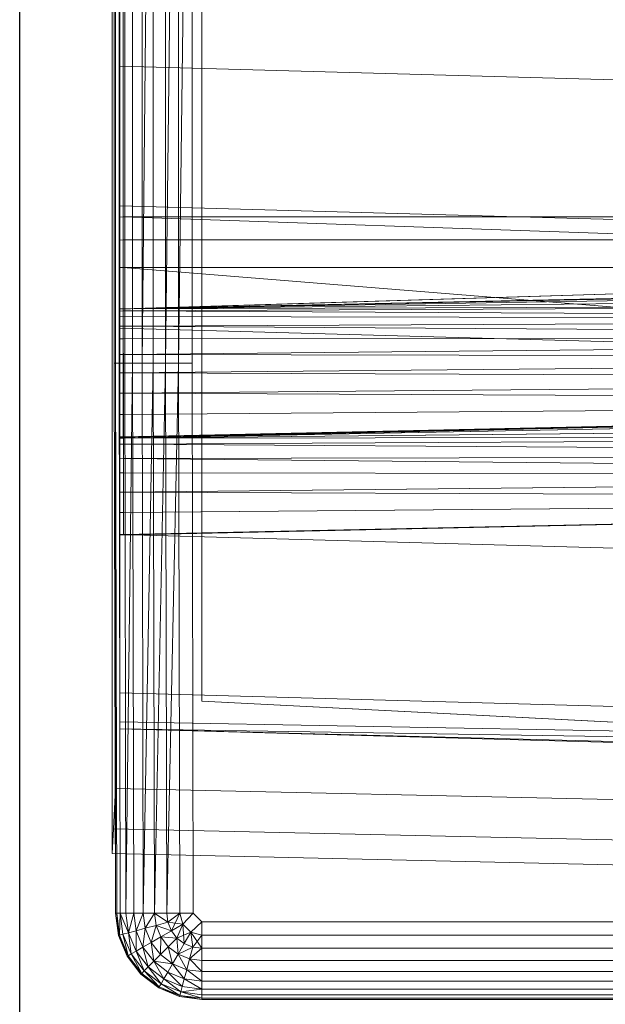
# Model space of a CAD drawing. Header units: metres. Extents: x 397.7 to 427.5, y 12.7 to 28.4.
# Tile 82 of 139: x 407.537 to 407.6363, y 27.0304 to 27.1976. Entities that reach past the tile are written whole.
import ezdxf

# ---------------------------------------------------------------- set-up
doc = ezdxf.new("R2010")
doc.units = ezdxf.units.M
for name, color, linetype, lineweight in [('A-DETL-____-MBND', 7, 'Continuous', 18), ('A-WALL-____-MCUT', 7, 'Continuous', 25), ('A-WALL-____-OTLN', 7, 'Continuous', 25)]:
    doc.layers.add(name, color=color, linetype=linetype, lineweight=lineweight)

# ---------------------------------------------------------------- blocks, each defined once
blk = doc.blocks.new('Family - Evans P2-152743-05_CLI_AIGUA_P2')
at = {"layer": 'A-WALL-____-MCUT', "color": 253, "true_color": 0xaaaaaa}
blk.add_line((1.72, 0.09), (0, 0.09), dxfattribs=at)
at = {"layer": 'A-WALL-____-OTLN', "color": 253, "true_color": 0xaaaaaa}
blk.add_line((1.72, 0.09), (0, 0.09), dxfattribs=at)
blk = doc.blocks.new('Family - Inodor P2-153136-05_CLI_AIGUA_P2')
at = {"layer": 'A-DETL-____-MBND', "color": 253, "true_color": 0xaaaaaa}
for p, q in [((0.00056, 0.01465), (0.00056, 0.38826)), ((0.00056, 0.01465), (0.00056, 0.38826)), ((0, 0.36417), (0, 0.03582)), ((0, 0.03582), (0, 0.36417)), ((0.00056, 0.36417), (0.00056, 0.03582)), ((0.00056, 0.03582), (0.00056, 0.36417)), ((0.01521, 0.35403), (0.01521, 0.05064)), ((0.01521, 0.35403), (0.01521, 0.05064)), ((0.00036, 0.10805), (0.00036, 0.29485)), ((0.00036, 0.10805), (0.00036, 0.29485)), ((0.00056, 0.10805), (0.00056, 0.29485)), ((0.00056, 0.29485), (0.00056, 0.10805)), ((0.00056, 0.10805), (0.00056, 0.29485)), ((0.00116, 0.10805), (0.00116, 0.29485)), ((0.00116, 0.29485), (0.00116, 0.10805)), ((0.00116, 0.10805), (0.00116, 0.29485)), ((0.00213, 0.10805), (0.00213, 0.29485)), ((0.00213, 0.29485), (0.00213, 0.10805)), ((0.00213, 0.10805), (0.00213, 0.29485)), ((0.00345, 0.10805), (0.00345, 0.29485)), ((0.00345, 0.29485), (0.00345, 0.10805)), ((0.00345, 0.10805), (0.00345, 0.29485)), ((0.00508, 0.10805), (0.00508, 0.29485)), ((0.00508, 0.29485), (0.00508, 0.10805)), ((0.00696, 0.29485), (0.00508, 0.10805)), ((0.00508, 0.10805), (0.00508, 0.29485)), ((0.00508, 0.10805), (0.00696, 0.29485)), ((0.00696, 0.10805), (0.00696, 0.29485)), ((0.00696, 0.10805), (0.00696, 0.29485)), ((0.00696, 0.10805), (0.00696, 0.29485)), ((0.00904, 0.10805), (0.00904, 0.29485)), ((0.00904, 0.29485), (0.00904, 0.10805)), ((0.01126, 0.29485), (0.00904, 0.10805)), ((0.00904, 0.10805), (0.00904, 0.29485)), ((0.00904, 0.10805), (0.01126, 0.29485)), ((0.01126, 0.10805), (0.01126, 0.29485)), ((0.01354, 0.29485), (0.01126, 0.10805)), ((0.01126, 0.10805), (0.01126, 0.29485)), ((0.01126, 0.10805), (0.01126, 0.29485)), ((0.01126, 0.10805), (0.01354, 0.29485)), ((0.01354, 0.10805), (0.01354, 0.29485)), ((0.01354, 0.29485), (0.01354, 0.10805)), ((0.01354, 0.10805), (0.01354, 0.29485)), ((0.00127, 0.11722), (0.00127, 0.28262)), ((0.00127, 0.13284), (0.00127, 0.26701)), ((0.00127, 0.267), (0.00127, 0.13339)), ((0.00186, 0.13288), (0.00186, 0.26697)), ((0.00186, 0.13288), (0.00186, 0.26697)), ((0.00186, 0.26697), (0.00186, 0.13288)), ((0.00186, 0.13288), (0.00186, 0.26697)), ((0.00127, 0.15852), (0.00127, 0.18393)), ((0.51095, 0.14444), (0.00127, 0.15852)), ((0.00127, 0.13475), (0.00127, 0.15852)), ((0.51095, 0.12067), (0.00127, 0.13475)), ((0.00127, 0.11399), (0.00127, 0.13475)), ((0.52327, 0.1334), (0.00127, 0.11723)), ((0.00127, 0.13339), (0.00127, 0.13285)), ((0.00186, 0.13288), (0.00127, 0.13284)), ((0.00186, 0.13288), (0.00127, 0.13284)), ((0.00186, 0.13288), (0.00127, 0.13285)), ((0.00186, 0.13288), (0.00127, 0.13285)), ((0.00127, 0.13285), (0.00127, 0.12897)), ((0.00127, 0.13284), (0.00127, 0.11728)), ((0.28176, 0.13288), (0.00186, 0.13288)), ((0.28176, 0.13288), (0.00186, 0.13288)), ((0.28176, 0.12326), (0.00186, 0.13288)), ((0.00186, 0.13288), (0.00187, 0.11726)), ((0.28176, 0.12326), (0.00186, 0.13288)), ((0.00187, 0.11726), (0.00186, 0.13288)), ((0.00186, 0.13288), (0.28176, 0.13288)), ((0.28176, 0.13288), (0.00186, 0.13288)), ((0.00186, 0.12899), (0.00186, 0.13288)), ((0.00186, 0.13288), (0.00186, 0.12899)), ((0.00187, 0.11726), (0.52327, 0.1334)), ((0.00187, 0.11726), (0.52327, 0.1334)), ((0.00187, 0.11726), (0.51154, 0.13288)), ((0.00187, 0.11726), (0.51154, 0.13288)), ((0.00186, 0.12899), (0.00127, 0.12897)), ((0.00186, 0.12899), (0.00127, 0.12897)), ((0.00127, 0.12897), (0.00127, 0.12431)), ((0.00186, 0.12899), (0.28176, 0.12899)), ((0.28176, 0.12899), (0.00186, 0.12899)), ((0.00186, 0.12431), (0.00186, 0.12899)), ((0.00186, 0.12899), (0.00186, 0.12431)), ((0.00186, 0.12431), (0.00127, 0.12431)), ((0.00127, 0.12431), (0.00186, 0.12431)), ((0.00127, 0.12431), (0.00127, 0.1243)), ((0.00186, 0.12431), (0.00127, 0.1243)), ((0.00127, 0.1243), (0.00186, 0.12431)), ((0.00186, 0.12431), (0.00127, 0.12428)), ((0.00186, 0.12431), (0.00127, 0.12428)), ((0.00127, 0.1243), (0.00127, 0.12428)), ((0.00127, 0.12428), (0.00127, 0.09539)), ((0.00186, 0.12431), (0.28176, 0.12431)), ((0.28176, 0.12431), (0.00186, 0.12431)), ((0.28175, 0.10165), (0.00186, 0.12431)), ((0.00186, 0.12431), (0.00192, 0.09531)), ((0.28175, 0.10165), (0.00186, 0.12431)), ((0.00192, 0.09531), (0.00186, 0.12431)), ((0.28176, 0.12326), (0.00187, 0.11726)), ((0.00187, 0.11726), (0.28176, 0.12326)), ((0.00187, 0.11726), (0.28176, 0.12326)), ((0.00187, 0.11726), (0.28176, 0.12326)), ((0.28176, 0.12295), (0.00187, 0.11726)), ((0.00187, 0.11726), (0.28176, 0.12295)), ((0.28176, 0.12197), (0.00187, 0.11726)), ((0.00187, 0.11726), (0.28176, 0.12197)), ((0.28176, 0.12037), (0.00187, 0.11726)), ((0.00187, 0.11726), (0.28176, 0.12037)), ((0.00187, 0.11726), (0.00127, 0.11728)), ((0.00127, 0.11728), (0.00187, 0.11726)), ((0.00127, 0.11728), (0.00127, 0.11723)), ((0.00187, 0.11726), (0.00127, 0.11723)), ((0.00187, 0.11726), (0.00127, 0.11723)), ((0.00127, 0.11722), (0.00187, 0.11726)), ((0.00187, 0.11726), (0.00127, 0.11722)), ((0.00127, 0.11722), (0.00127, 0.11691)), ((0.28176, 0.11819), (0.00187, 0.11726)), ((0.00187, 0.11694), (0.28176, 0.11819)), ((0.00187, 0.11726), (0.28176, 0.11819)), ((0.00187, 0.11694), (0.28176, 0.11819)), ((0.00187, 0.11694), (0.00187, 0.11726)), ((0.00187, 0.11726), (0.00187, 0.11694)), ((0.00187, 0.11694), (0.00127, 0.11691)), ((0.00187, 0.11694), (0.00127, 0.11691)), ((0.00127, 0.11691), (0.00127, 0.11594)), ((0.00187, 0.11596), (0.00127, 0.11594)), ((0.00187, 0.11596), (0.00127, 0.11594)), ((0.00127, 0.11594), (0.00127, 0.11434)), ((0.28176, 0.11552), (0.00187, 0.11694)), ((0.28176, 0.11552), (0.00187, 0.11694)), ((0.00187, 0.11596), (0.00187, 0.11694)), ((0.00187, 0.11694), (0.00187, 0.11596)), ((0.28176, 0.11552), (0.00187, 0.11596)), ((0.28176, 0.11552), (0.00187, 0.11596)), ((0.00187, 0.11436), (0.00187, 0.11596)), ((0.00187, 0.11596), (0.00187, 0.11436)), ((0.28176, 0.11552), (0.00187, 0.11436)), ((0.00187, 0.11436), (0.28176, 0.11552)), ((0.00187, 0.11436), (0.00127, 0.11434)), ((0.00187, 0.11436), (0.00127, 0.11434)), ((0.00127, 0.11434), (0.00127, 0.11218)), ((0.51095, 0.09991), (0.00127, 0.11399)), ((0.00127, 0.07896), (0.00127, 0.11399)), ((0.28176, 0.11242), (0.00187, 0.11436)), ((0.28176, 0.11242), (0.00187, 0.11436)), ((0.00187, 0.11219), (0.00187, 0.11436)), ((0.00187, 0.11436), (0.00187, 0.11219)), ((0.00187, 0.11219), (0.00127, 0.11218)), ((0.00187, 0.11219), (0.00127, 0.11218)), ((0.00127, 0.11218), (0.00127, 0.10951)), ((0.28176, 0.11242), (0.00187, 0.11219)), ((0.00187, 0.10951), (0.28176, 0.11242)), ((0.00187, 0.11219), (0.28176, 0.11242)), ((0.00187, 0.10951), (0.28176, 0.11242)), ((0.00187, 0.10951), (0.00187, 0.11219)), ((0.00187, 0.11219), (0.00187, 0.10951)), ((0.00187, 0.10951), (0.00127, 0.10951)), ((0.00127, 0.10951), (0.00187, 0.10951)), ((0.00187, 0.10951), (0.00127, 0.10951)), ((0.00187, 0.10951), (0.00127, 0.10951)), ((0.00127, 0.10951), (0.00127, 0.10642)), ((0.28176, 0.10898), (0.00187, 0.10951)), ((0.28176, 0.10898), (0.00187, 0.10951)), ((0.00187, 0.10641), (0.00187, 0.10951)), ((0.00187, 0.10951), (0.00187, 0.10641)), ((0.28176, 0.10898), (0.00187, 0.10641)), ((0.00187, 0.10641), (0.28176, 0.10898)), ((0.00056, 0.10805), (0.00036, 0.10805)), ((0.00056, 0.01465), (0.00036, 0.10805)), ((0.00036, 0.10805), (0.00056, 0.10805)), ((0.00056, 0.10805), (0.00036, 0.10805)), ((0.00056, 0.01465), (0.00036, 0.10805)), ((0.00116, 0.10805), (0.00056, 0.10805)), ((0.00076, 0.01465), (0.00056, 0.10805)), ((0.00056, 0.10805), (0.00116, 0.10805)), ((0.00056, 0.10805), (0.00056, 0.01465)), ((0.00116, 0.10805), (0.00056, 0.10805)), ((0.00076, 0.01465), (0.00056, 0.10805)), ((0.00076, 0.01465), (0.00056, 0.10805)), ((0.00056, 0.01465), (0.00056, 0.10805)), ((0.00213, 0.10805), (0.00116, 0.10805)), ((0.00136, 0.01465), (0.00116, 0.10805)), ((0.00116, 0.10805), (0.00213, 0.10805)), ((0.00116, 0.10805), (0.00136, 0.01465)), ((0.00213, 0.10805), (0.00116, 0.10805)), ((0.00136, 0.01465), (0.00116, 0.10805)), ((0.00345, 0.10805), (0.00213, 0.10805)), ((0.00233, 0.01465), (0.00213, 0.10805)), ((0.00213, 0.10805), (0.00345, 0.10805)), ((0.00213, 0.10805), (0.00233, 0.01465)), ((0.00345, 0.10805), (0.00213, 0.10805)), ((0.00233, 0.01465), (0.00213, 0.10805)), ((0.00345, 0.10805), (0.00233, 0.01465)), ((0.00233, 0.01465), (0.00345, 0.10805)), ((0.00365, 0.01465), (0.00345, 0.10805)), ((0.00345, 0.10805), (0.00508, 0.10805)), ((0.00508, 0.10805), (0.00345, 0.10805)), ((0.00365, 0.01465), (0.00345, 0.10805)), ((0.00365, 0.01465), (0.00345, 0.10805)), ((0.00528, 0.01465), (0.00508, 0.10805)), ((0.00696, 0.10805), (0.00508, 0.10805)), ((0.00508, 0.10805), (0.00528, 0.01465)), ((0.00696, 0.10805), (0.00508, 0.10805)), ((0.00528, 0.01465), (0.00508, 0.10805)), ((0.00696, 0.10805), (0.00528, 0.01465)), ((0.00528, 0.01465), (0.00696, 0.10805)), ((0.00716, 0.01465), (0.00696, 0.10805)), ((0.00696, 0.10805), (0.00904, 0.10805)), ((0.00904, 0.10805), (0.00696, 0.10805)), ((0.00716, 0.01465), (0.00696, 0.10805)), ((0.00716, 0.01465), (0.00696, 0.10805)), ((0.00904, 0.10805), (0.00716, 0.01465)), ((0.00716, 0.01465), (0.00904, 0.10805)), ((0.00924, 0.01465), (0.00904, 0.10805)), ((0.01126, 0.10805), (0.00904, 0.10805)), ((0.01126, 0.10805), (0.00904, 0.10805)), ((0.00924, 0.01465), (0.00904, 0.10805)), ((0.00924, 0.01465), (0.00904, 0.10805)), ((0.01126, 0.10805), (0.00924, 0.01465)), ((0.00924, 0.01465), (0.01126, 0.10805)), ((0.01146, 0.01465), (0.01126, 0.10805)), ((0.01354, 0.10805), (0.01126, 0.10805)), ((0.01354, 0.10805), (0.01126, 0.10805)), ((0.01146, 0.01465), (0.01126, 0.10805)), ((0.01146, 0.01465), (0.01126, 0.10805)), ((0.01374, 0.01465), (0.01354, 0.10805)), ((0.01354, 0.10805), (0.01374, 0.01465)), ((0.01354, 0.10805), (0.01374, 0.01465)), ((0.00187, 0.10641), (0.00127, 0.10642)), ((0.00127, 0.10642), (0.00187, 0.10641)), ((0.00127, 0.10642), (0.00127, 0.10642)), ((0.00187, 0.10641), (0.00127, 0.10642)), ((0.00127, 0.10642), (0.00187, 0.10641)), ((0.00127, 0.10642), (0.00127, 0.10641)), ((0.00187, 0.10641), (0.00127, 0.10641)), ((0.00187, 0.10641), (0.00127, 0.10641)), ((0.00127, 0.10641), (0.00127, 0.10299)), ((0.28176, 0.10533), (0.00187, 0.10641)), ((0.00187, 0.10641), (0.00187, 0.10298)), ((0.28176, 0.10533), (0.00187, 0.10641)), ((0.00187, 0.10298), (0.00187, 0.10641)), ((0.28176, 0.10533), (0.00187, 0.10298)), ((0.00187, 0.10298), (0.28176, 0.10533)), ((0.00187, 0.10298), (0.00127, 0.10299)), ((0.00127, 0.10299), (0.00187, 0.10298)), ((0.00127, 0.10299), (0.00127, 0.10298)), ((0.00187, 0.10298), (0.00127, 0.10298)), ((0.00127, 0.10298), (0.00187, 0.10298)), ((0.00127, 0.10298), (0.00127, 0.10297)), ((0.00187, 0.10298), (0.00127, 0.10297)), ((0.00187, 0.10298), (0.00127, 0.10297)), ((0.00127, 0.10297), (0.00127, 0.09933)), ((0.28176, 0.10156), (0.00187, 0.10298)), ((0.28176, 0.10156), (0.00187, 0.10298)), ((0.00187, 0.09932), (0.00187, 0.10298)), ((0.00187, 0.10298), (0.00187, 0.09932)), ((0.28176, 0.10156), (0.00127, 0.09542)), ((0.28176, 0.10156), (0.00187, 0.09932)), ((0.00187, 0.09555), (0.28176, 0.10156)), ((0.00187, 0.09932), (0.28176, 0.10156)), ((0.00187, 0.09555), (0.28176, 0.10156)), ((0.28175, 0.10165), (0.00192, 0.09531)), ((0.00192, 0.09531), (0.28175, 0.10165)), ((0.28181, 0.10065), (0.00192, 0.09531)), ((0.00192, 0.09531), (0.28181, 0.10065)), ((0.00187, 0.09932), (0.00127, 0.09933)), ((0.00127, 0.09933), (0.00187, 0.09932)), ((0.00127, 0.09933), (0.00127, 0.09932)), ((0.00187, 0.09932), (0.00127, 0.09932)), ((0.00187, 0.09932), (0.00127, 0.09932)), ((0.00127, 0.09932), (0.00127, 0.09556)), ((0.00187, 0.09555), (0.00187, 0.09932)), ((0.00187, 0.09932), (0.00187, 0.09555)), ((0.28181, 0.0982), (0.00192, 0.09531)), ((0.00192, 0.09531), (0.28181, 0.0982)), ((0.00187, 0.09555), (0.00127, 0.09556)), ((0.00127, 0.09556), (0.00187, 0.09555)), ((0.00127, 0.09556), (0.00127, 0.09555)), ((0.00187, 0.09555), (0.00127, 0.09552)), ((0.00187, 0.09555), (0.00127, 0.09555)), ((0.00127, 0.09555), (0.00187, 0.09555)), ((0.00127, 0.09555), (0.00127, 0.09553)), ((0.00187, 0.09555), (0.00127, 0.09553)), ((0.00127, 0.09553), (0.00187, 0.09555)), ((0.00187, 0.09555), (0.00127, 0.09552)), ((0.00127, 0.09553), (0.00127, 0.09552)), ((0.00127, 0.09552), (0.00127, 0.09542)), ((0.00192, 0.09531), (0.00127, 0.09539)), ((0.00127, 0.09539), (0.00192, 0.09531)), ((0.00127, 0.09539), (0.00127, 0.09528)), ((0.28181, 0.09576), (0.00192, 0.09531)), ((0.00192, 0.09431), (0.28181, 0.09576)), ((0.00192, 0.09531), (0.28181, 0.09576)), ((0.00192, 0.09431), (0.28181, 0.09576)), ((0.00192, 0.09531), (0.00127, 0.09528)), ((0.00192, 0.09531), (0.00127, 0.09528)), ((0.00127, 0.09528), (0.00127, 0.09428)), ((0.00192, 0.09431), (0.00127, 0.09428)), ((0.00192, 0.09431), (0.00127, 0.09428)), ((0.00127, 0.09428), (0.00127, 0.09183)), ((0.00192, 0.09431), (0.00192, 0.09531)), ((0.00192, 0.09531), (0.00192, 0.09431)), ((0.28181, 0.09248), (0.00192, 0.09431)), ((0.28181, 0.09248), (0.00192, 0.09431)), ((0.00192, 0.09185), (0.00192, 0.09431)), ((0.00192, 0.09431), (0.00192, 0.09185)), ((0.28181, 0.09248), (0.00192, 0.09185)), ((0.00192, 0.09185), (0.28181, 0.09248)), ((0.00192, 0.09185), (0.00127, 0.09183)), ((0.00192, 0.09185), (0.00127, 0.09183)), ((0.00127, 0.09183), (0.00127, 0.08941)), ((0.28181, 0.08906), (0.00192, 0.09185)), ((0.28181, 0.08906), (0.00192, 0.09185)), ((0.00192, 0.08942), (0.00192, 0.09185)), ((0.00192, 0.09185), (0.00192, 0.08942)), ((0.00192, 0.08942), (0.00127, 0.08941)), ((0.00192, 0.08942), (0.00127, 0.08941)), ((0.00127, 0.08941), (0.00127, 0.08614)), ((0.28181, 0.08906), (0.00192, 0.08942)), ((0.28181, 0.08906), (0.00192, 0.08942)), ((0.00192, 0.08614), (0.00192, 0.08942)), ((0.00192, 0.08942), (0.00192, 0.08614)), ((0.28181, 0.08906), (0.00192, 0.08614)), ((0.00192, 0.08614), (0.28181, 0.08906)), ((0.00192, 0.08614), (0.00127, 0.08614)), ((0.00127, 0.08614), (0.00192, 0.08614)), ((0.00127, 0.08614), (0.00127, 0.08614)), ((0.00192, 0.08614), (0.00127, 0.08614)), ((0.00192, 0.08614), (0.00127, 0.08614)), ((0.00127, 0.08614), (0.00127, 0.08273)), ((0.28181, 0.08497), (0.00192, 0.08614)), ((0.00192, 0.08614), (0.00192, 0.08272)), ((0.28181, 0.08497), (0.00192, 0.08614)), ((0.00192, 0.08272), (0.00192, 0.08614)), ((0.28181, 0.08497), (0.00127, 0.07882)), ((0.28181, 0.08497), (0.00192, 0.08272)), ((0.00192, 0.07896), (0.28181, 0.08497)), ((0.00192, 0.08272), (0.28181, 0.08497)), ((0.00192, 0.07896), (0.28181, 0.08497)), ((0.00192, 0.08272), (0.00127, 0.08273)), ((0.00127, 0.08273), (0.00192, 0.08272)), ((0.00127, 0.08273), (0.00127, 0.08272)), ((0.00192, 0.08272), (0.00127, 0.08272)), ((0.00127, 0.08272), (0.00192, 0.08272)), ((0.00127, 0.08272), (0.00127, 0.08271)), ((0.00192, 0.08272), (0.00127, 0.08271)), ((0.00192, 0.08272), (0.00127, 0.08271)), ((0.00127, 0.08271), (0.00127, 0.07897)), ((0.00192, 0.07896), (0.00192, 0.08272)), ((0.00192, 0.08272), (0.00192, 0.07896)), ((0.00192, 0.07896), (0.00127, 0.07897)), ((0.00127, 0.07897), (0.00192, 0.07896)), ((0.00127, 0.07897), (0.00127, 0.07896)), ((0.51095, 0.06488), (0.00127, 0.07896)), ((0.00127, 0.05207), (0.00127, 0.07896)), ((0.00192, 0.07896), (0.00127, 0.07894)), ((0.00192, 0.07896), (0.00127, 0.07896)), ((0.00127, 0.07896), (0.00192, 0.07896)), ((0.00127, 0.07896), (0.00127, 0.07894)), ((0.00192, 0.07896), (0.00127, 0.07894)), ((0.00127, 0.07894), (0.00192, 0.07896)), ((0.00192, 0.07896), (0.00127, 0.07894)), ((0.00127, 0.07894), (0.00127, 0.07882)), ((0.00127, 0.07894), (0.00127, 0.07894)), ((0.51095, 0.03799), (0.00127, 0.05207)), ((0.00127, 0.04712), (0.00127, 0.05207)), ((0.01521, 0.05064), (0.15161, 0.0437)), ((0.17966, 0.04228), (0.01521, 0.05064)), ((0.51095, 0.03799), (0.00127, 0.04712)), ((0.00127, 0.04594), (0.00127, 0.04712)), ((0.51095, 0.03799), (0.00127, 0.04594)), ((0.51095, 0.03305), (0.00127, 0.04594)), ((0.51095, 0.03186), (0.00127, 0.04594)), ((0, 0.03582), (0, 0.02899)), ((0, 0.02899), (0, 0.03582)), ((0.00056, 0.03582), (0.00022, 0.02899)), ((0.00022, 0.02899), (0.00056, 0.03582)), ((0.00056, 0.03582), (0.31998, 0.0287)), ((0.00056, 0.03582), (0.31998, 0.0287)), ((0, 0.02899), (0, 0.02477)), ((0, 0.02477), (0, 0.02899)), ((0.00022, 0.02899), (0, 0.02477)), ((0, 0.02477), (0.00022, 0.02899)), ((0.00022, 0.02899), (0.31971, 0.02187)), ((0.00022, 0.02899), (0.31971, 0.02187)), ((0, 0.02477), (0.31954, 0.01764)), ((0, 0.02477), (0.31954, 0.01764)), ((0.00106, 0.01086), (0.00056, 0.01465)), ((0.00106, 0.01086), (0.00056, 0.01465)), ((0.00076, 0.01465), (0.00056, 0.01465)), ((0.00106, 0.01086), (0.00056, 0.01465)), ((0.00076, 0.01465), (0.00056, 0.01465)), ((0.00076, 0.01465), (0.00056, 0.01465)), ((0.00106, 0.01086), (0.00056, 0.01465)), ((0.00136, 0.01465), (0.00076, 0.01465)), ((0.00126, 0.01091), (0.00076, 0.01465)), ((0.00076, 0.01465), (0.00136, 0.01465)), ((0.00076, 0.01465), (0.00106, 0.01086)), ((0.00136, 0.01465), (0.00076, 0.01465)), ((0.00126, 0.01091), (0.00076, 0.01465)), ((0.00126, 0.01091), (0.00076, 0.01465)), ((0.00106, 0.01086), (0.00076, 0.01465)), ((0.00136, 0.01465), (0.00126, 0.01091)), ((0.00126, 0.01091), (0.00136, 0.01465)), ((0.00233, 0.01465), (0.00136, 0.01465)), ((0.00183, 0.01106), (0.00136, 0.01465)), ((0.00136, 0.01465), (0.00233, 0.01465)), ((0.00233, 0.01465), (0.00136, 0.01465)), ((0.00277, 0.01132), (0.00136, 0.01465)), ((0.00277, 0.01132), (0.00136, 0.01465)), ((0.00183, 0.01106), (0.00136, 0.01465)), ((0.00183, 0.01106), (0.00136, 0.01465)), ((0.00365, 0.01465), (0.00233, 0.01465)), ((0.00233, 0.01465), (0.00277, 0.01132)), ((0.00365, 0.01465), (0.00233, 0.01465)), ((0.00233, 0.01465), (0.00277, 0.01132)), ((0.00365, 0.01465), (0.00233, 0.01465)), ((0.00277, 0.01132), (0.00233, 0.01465)), ((0.00365, 0.01465), (0.00277, 0.01132)), ((0.00277, 0.01132), (0.00365, 0.01465)), ((0.00528, 0.01465), (0.00365, 0.01465)), ((0.00405, 0.01166), (0.00365, 0.01465)), ((0.00365, 0.01465), (0.00528, 0.01465)), ((0.00528, 0.01465), (0.00365, 0.01465)), ((0.00405, 0.01166), (0.00365, 0.01465)), ((0.00405, 0.01166), (0.00365, 0.01465)), ((0.00528, 0.01465), (0.00405, 0.01166)), ((0.00405, 0.01166), (0.00528, 0.01465)), ((0.00716, 0.01465), (0.00528, 0.01465)), ((0.00562, 0.01208), (0.00528, 0.01465)), ((0.00716, 0.01465), (0.00528, 0.01465)), ((0.00716, 0.01465), (0.00528, 0.01465)), ((0.00562, 0.01208), (0.00528, 0.01465)), ((0.00562, 0.01208), (0.00528, 0.01465)), ((0.00716, 0.01465), (0.00562, 0.01208)), ((0.00562, 0.01208), (0.00716, 0.01465)), ((0.00924, 0.01465), (0.00716, 0.01465)), ((0.00744, 0.01257), (0.00716, 0.01465)), ((0.00924, 0.01465), (0.00716, 0.01465)), ((0.00924, 0.01465), (0.00716, 0.01465)), ((0.00945, 0.01311), (0.00716, 0.01465)), ((0.00945, 0.01311), (0.00716, 0.01465)), ((0.00744, 0.01257), (0.00716, 0.01465)), ((0.00744, 0.01257), (0.00716, 0.01465)), ((0.01146, 0.01465), (0.00924, 0.01465)), ((0.00924, 0.01465), (0.00945, 0.01311)), ((0.01146, 0.01465), (0.00924, 0.01465)), ((0.00924, 0.01465), (0.00945, 0.01311)), ((0.01146, 0.01465), (0.00924, 0.01465)), ((0.00945, 0.01311), (0.00924, 0.01465)), ((0.01146, 0.01465), (0.00945, 0.01311)), ((0.01146, 0.01465), (0.00945, 0.01311)), ((0.00945, 0.01311), (0.01146, 0.01465)), ((0.01004, 0.01167), (0.01146, 0.01465)), ((0.01004, 0.01167), (0.01146, 0.01465)), ((0.01374, 0.01465), (0.01146, 0.01465)), ((0.01196, 0.01277), (0.01146, 0.01465)), ((0.01146, 0.01465), (0.01374, 0.01465)), ((0.01196, 0.01277), (0.01146, 0.01465)), ((0.01146, 0.01465), (0.01374, 0.01465)), ((0.01196, 0.01277), (0.01146, 0.01465)), ((0.01374, 0.01465), (0.01196, 0.01277)), ((0.01196, 0.01277), (0.01374, 0.01465)), ((0.01196, 0.01277), (0.01374, 0.01465)), ((0.01521, 0.01318), (0.01374, 0.01465)), ((0.01374, 0.01465), (0.01521, 0.01318)), ((0.01521, 0.01318), (0.01374, 0.01465)), ((0.00562, 0.01208), (0.00405, 0.01166)), ((0.00562, 0.01208), (0.00405, 0.01166)), ((0.00405, 0.01166), (0.00562, 0.01208)), ((0.0052, 0.00887), (0.00562, 0.01208)), ((0.0052, 0.00887), (0.00562, 0.01208)), ((0.00744, 0.01257), (0.00562, 0.01208)), ((0.00744, 0.01257), (0.00562, 0.01208)), ((0.00562, 0.01208), (0.00744, 0.01257)), ((0.00661, 0.00968), (0.00562, 0.01208)), ((0.00661, 0.00968), (0.00562, 0.01208)), ((0.00661, 0.00968), (0.00562, 0.01208)), ((0.00661, 0.00968), (0.00744, 0.01257)), ((0.00661, 0.00968), (0.00744, 0.01257)), ((0.00945, 0.01311), (0.00744, 0.01257)), ((0.00945, 0.01311), (0.00744, 0.01257)), ((0.00744, 0.01257), (0.00945, 0.01311)), ((0.00824, 0.01062), (0.00744, 0.01257)), ((0.01004, 0.01167), (0.00744, 0.01257)), ((0.01004, 0.01167), (0.00744, 0.01257)), ((0.00824, 0.01062), (0.00744, 0.01257)), ((0.00824, 0.01062), (0.00744, 0.01257)), ((0.01196, 0.01277), (0.00945, 0.01311)), ((0.01004, 0.01167), (0.00945, 0.01311)), ((0.01004, 0.01167), (0.00945, 0.01311)), ((0.01004, 0.01167), (0.00945, 0.01311)), ((0.01196, 0.01277), (0.01004, 0.01167)), ((0.01196, 0.01277), (0.01004, 0.01167)), ((0.01004, 0.01167), (0.01196, 0.01277)), ((0.01196, 0.01277), (0.01099, 0.01043)), ((0.01099, 0.01043), (0.01196, 0.01277)), ((0.01099, 0.01043), (0.01196, 0.01277)), ((0.01334, 0.0114), (0.01196, 0.01277)), ((0.01196, 0.01277), (0.01334, 0.0114)), ((0.01334, 0.0114), (0.01196, 0.01277)), ((0.01223, 0.00948), (0.01196, 0.01277)), ((0.01223, 0.00948), (0.01196, 0.01277)), ((0.01521, 0.01318), (0.01334, 0.0114)), ((0.01521, 0.01318), (0.01334, 0.0114)), ((0.01334, 0.0114), (0.01521, 0.01318)), ((0.15024, 0.01318), (0.01521, 0.01318)), ((0.01521, 0.0109), (0.01521, 0.01318)), ((0.01521, 0.01318), (0.15024, 0.01318)), ((0.15024, 0.01318), (0.01521, 0.01318)), ((0.01521, 0.0109), (0.01521, 0.01318)), ((0.01521, 0.0109), (0.01521, 0.01318)), ((0.00126, 0.01091), (0.00106, 0.01086)), ((0.00126, 0.01091), (0.00106, 0.01086)), ((0.00106, 0.01086), (0.00126, 0.01091)), ((0.00253, 0.00733), (0.00106, 0.01086)), ((0.00253, 0.00733), (0.00106, 0.01086)), ((0.00253, 0.00733), (0.00106, 0.01086)), ((0.00253, 0.00733), (0.00106, 0.01086)), ((0.00183, 0.01106), (0.00126, 0.01091)), ((0.00183, 0.01106), (0.00126, 0.01091)), ((0.00126, 0.01091), (0.00183, 0.01106)), ((0.0027, 0.00743), (0.00126, 0.01091)), ((0.0027, 0.00743), (0.00126, 0.01091)), ((0.00253, 0.00733), (0.00126, 0.01091)), ((0.0027, 0.00743), (0.00126, 0.01091)), ((0.00253, 0.00733), (0.00126, 0.01091)), ((0.00277, 0.01132), (0.00183, 0.01106)), ((0.00277, 0.01132), (0.00183, 0.01106)), ((0.00183, 0.01106), (0.00277, 0.01132)), ((0.00322, 0.00772), (0.00183, 0.01106)), ((0.00322, 0.00772), (0.00183, 0.01106)), ((0.0027, 0.00743), (0.00183, 0.01106)), ((0.00322, 0.00772), (0.00183, 0.01106)), ((0.0027, 0.00743), (0.00183, 0.01106)), ((0.00405, 0.01166), (0.00277, 0.01132)), ((0.00405, 0.01166), (0.00277, 0.01132)), ((0.00277, 0.01132), (0.00405, 0.01166)), ((0.00406, 0.00821), (0.00277, 0.01132)), ((0.00406, 0.00821), (0.00277, 0.01132)), ((0.00322, 0.00772), (0.00277, 0.01132)), ((0.00406, 0.00821), (0.00277, 0.01132)), ((0.00322, 0.00772), (0.00277, 0.01132)), ((0.0052, 0.00887), (0.00405, 0.01166)), ((0.0052, 0.00887), (0.00405, 0.01166)), ((0.00406, 0.00821), (0.00405, 0.01166)), ((0.0052, 0.00887), (0.00405, 0.01166)), ((0.00406, 0.00821), (0.00405, 0.01166)), ((0.00824, 0.01062), (0.00661, 0.00968)), ((0.00824, 0.01062), (0.00661, 0.00968)), ((0.00661, 0.00968), (0.00824, 0.01062)), ((0.00819, 0.00763), (0.00824, 0.01062)), ((0.00819, 0.00763), (0.00824, 0.01062)), ((0.01004, 0.01167), (0.00824, 0.01062)), ((0.01004, 0.01167), (0.00824, 0.01062)), ((0.00824, 0.01062), (0.01004, 0.01167)), ((0.00952, 0.00896), (0.00824, 0.01062)), ((0.01099, 0.01043), (0.00824, 0.01062)), ((0.01099, 0.01043), (0.00824, 0.01062)), ((0.00952, 0.00896), (0.00824, 0.01062)), ((0.00952, 0.00896), (0.00824, 0.01062)), ((0.01099, 0.01043), (0.00952, 0.00896)), ((0.01099, 0.01043), (0.00952, 0.00896)), ((0.00952, 0.00896), (0.01099, 0.01043)), ((0.01099, 0.01043), (0.01004, 0.01167)), ((0.01099, 0.01043), (0.01004, 0.01167)), ((0.01099, 0.01043), (0.01004, 0.01167)), ((0.01334, 0.0114), (0.01099, 0.01043)), ((0.01223, 0.00948), (0.01099, 0.01043)), ((0.01223, 0.00948), (0.01099, 0.01043)), ((0.01223, 0.00948), (0.01099, 0.01043)), ((0.01119, 0.00768), (0.01099, 0.01043)), ((0.01119, 0.00768), (0.01099, 0.01043)), ((0.01334, 0.0114), (0.01223, 0.00948)), ((0.01334, 0.0114), (0.01223, 0.00948)), ((0.01223, 0.00948), (0.01334, 0.0114)), ((0.01521, 0.0109), (0.01334, 0.0114)), ((0.01367, 0.00888), (0.01334, 0.0114)), ((0.01521, 0.0109), (0.01334, 0.0114)), ((0.01367, 0.00888), (0.01334, 0.0114)), ((0.01521, 0.0109), (0.01334, 0.0114)), ((0.01521, 0.00868), (0.01334, 0.0114)), ((0.01521, 0.00868), (0.01334, 0.0114)), ((0.01367, 0.00888), (0.01334, 0.0114)), ((0.01521, 0.0109), (0.01367, 0.00888)), ((0.15024, 0.0109), (0.01521, 0.0109)), ((0.01521, 0.00868), (0.01521, 0.0109)), ((0.01521, 0.0109), (0.15024, 0.0109)), ((0.01521, 0.0109), (0.01521, 0.00868)), ((0.15024, 0.0109), (0.01521, 0.0109)), ((0.01521, 0.00868), (0.01521, 0.0109)), ((0.0052, 0.00887), (0.00406, 0.00821)), ((0.0052, 0.00887), (0.00406, 0.00821)), ((0.00406, 0.00821), (0.0052, 0.00887)), ((0.00661, 0.00968), (0.0052, 0.00887)), ((0.00661, 0.00968), (0.0052, 0.00887)), ((0.0052, 0.00887), (0.00661, 0.00968)), ((0.00704, 0.00648), (0.0052, 0.00887)), ((0.00704, 0.00648), (0.0052, 0.00887)), ((0.00611, 0.00554), (0.0052, 0.00887)), ((0.00704, 0.00648), (0.0052, 0.00887)), ((0.00611, 0.00554), (0.0052, 0.00887)), ((0.00819, 0.00763), (0.00661, 0.00968)), ((0.00819, 0.00763), (0.00661, 0.00968)), ((0.00704, 0.00648), (0.00661, 0.00968)), ((0.00819, 0.00763), (0.00661, 0.00968)), ((0.00704, 0.00648), (0.00661, 0.00968)), ((0.00952, 0.00896), (0.00819, 0.00763)), ((0.00952, 0.00896), (0.00819, 0.00763)), ((0.00819, 0.00763), (0.00952, 0.00896)), ((0.01119, 0.00768), (0.00952, 0.00896)), ((0.01119, 0.00768), (0.00952, 0.00896)), ((0.01119, 0.00768), (0.00952, 0.00896)), ((0.01025, 0.00605), (0.00952, 0.00896)), ((0.01025, 0.00605), (0.00952, 0.00896)), ((0.01223, 0.00948), (0.01119, 0.00768)), ((0.01223, 0.00948), (0.01119, 0.00768)), ((0.01119, 0.00768), (0.01223, 0.00948)), ((0.01367, 0.00888), (0.01119, 0.00768)), ((0.01119, 0.00768), (0.01367, 0.00888)), ((0.01367, 0.00888), (0.01223, 0.00948)), ((0.01367, 0.00888), (0.01223, 0.00948)), ((0.01367, 0.00888), (0.01223, 0.00948)), ((0.01313, 0.00687), (0.01367, 0.00888)), ((0.01313, 0.00687), (0.01367, 0.00888)), ((0.01313, 0.00687), (0.01367, 0.00888)), ((0.01521, 0.00868), (0.01313, 0.00687)), ((0.01313, 0.00687), (0.01521, 0.00868)), ((0.01521, 0.00868), (0.01367, 0.00888)), ((0.01521, 0.00868), (0.01367, 0.00888)), ((0.01521, 0.00868), (0.01367, 0.00888)), ((0.15024, 0.00868), (0.01521, 0.00868)), ((0.01521, 0.0066), (0.01521, 0.00868)), ((0.01521, 0.00868), (0.15024, 0.00868)), ((0.15024, 0.00868), (0.01521, 0.00868)), ((0.01521, 0.0066), (0.01521, 0.00868)), ((0.01521, 0.0066), (0.01521, 0.00868)), ((0.0027, 0.00743), (0.00253, 0.00733)), ((0.0027, 0.00743), (0.00253, 0.00733)), ((0.00253, 0.00733), (0.0027, 0.00743)), ((0.00485, 0.00429), (0.00253, 0.00733)), ((0.00485, 0.00429), (0.00253, 0.00733)), ((0.00485, 0.00429), (0.00253, 0.00733)), ((0.00485, 0.00429), (0.00253, 0.00733)), ((0.00322, 0.00772), (0.0027, 0.00743)), ((0.00322, 0.00772), (0.0027, 0.00743)), ((0.0027, 0.00743), (0.00322, 0.00772)), ((0.005, 0.00443), (0.0027, 0.00743)), ((0.005, 0.00443), (0.0027, 0.00743)), ((0.00485, 0.00429), (0.0027, 0.00743)), ((0.005, 0.00443), (0.0027, 0.00743)), ((0.00485, 0.00429), (0.0027, 0.00743)), ((0.00406, 0.00821), (0.00322, 0.00772)), ((0.00406, 0.00821), (0.00322, 0.00772)), ((0.00322, 0.00772), (0.00406, 0.00821)), ((0.00542, 0.00485), (0.00322, 0.00772)), ((0.00542, 0.00485), (0.00322, 0.00772)), ((0.005, 0.00443), (0.00322, 0.00772)), ((0.00542, 0.00485), (0.00322, 0.00772)), ((0.005, 0.00443), (0.00322, 0.00772)), ((0.00611, 0.00554), (0.00406, 0.00821)), ((0.00611, 0.00554), (0.00406, 0.00821)), ((0.00542, 0.00485), (0.00406, 0.00821)), ((0.00611, 0.00554), (0.00406, 0.00821)), ((0.00542, 0.00485), (0.00406, 0.00821)), ((0.00819, 0.00763), (0.00704, 0.00648)), ((0.00819, 0.00763), (0.00704, 0.00648)), ((0.00704, 0.00648), (0.00819, 0.00763)), ((0.01025, 0.00605), (0.00819, 0.00763)), ((0.01025, 0.00605), (0.00819, 0.00763)), ((0.01025, 0.00605), (0.00819, 0.00763)), ((0.01119, 0.00768), (0.01025, 0.00605)), ((0.01119, 0.00768), (0.01025, 0.00605)), ((0.01025, 0.00605), (0.01119, 0.00768)), ((0.01313, 0.00687), (0.01119, 0.00768)), ((0.01313, 0.00687), (0.01119, 0.00768)), ((0.01313, 0.00687), (0.01119, 0.00768)), ((0.01264, 0.00505), (0.01119, 0.00768)), ((0.01264, 0.00505), (0.01119, 0.00768)), ((0.01313, 0.00687), (0.01264, 0.00505)), ((0.01313, 0.00687), (0.01264, 0.00505)), ((0.01264, 0.00505), (0.01313, 0.00687)), ((0.01521, 0.0066), (0.01313, 0.00687)), ((0.01521, 0.0066), (0.01313, 0.00687)), ((0.01521, 0.0066), (0.01313, 0.00687)), ((0.01521, 0.00472), (0.01313, 0.00687)), ((0.01521, 0.00472), (0.01313, 0.00687)), ((0.00611, 0.00554), (0.00542, 0.00485)), ((0.00611, 0.00554), (0.00542, 0.00485)), ((0.00542, 0.00485), (0.00611, 0.00554)), ((0.00704, 0.00648), (0.00611, 0.00554)), ((0.00704, 0.00648), (0.00611, 0.00554)), ((0.00611, 0.00554), (0.00704, 0.00648)), ((0.00877, 0.0035), (0.00611, 0.00554)), ((0.00877, 0.0035), (0.00611, 0.00554)), ((0.00829, 0.00265), (0.00611, 0.00554)), ((0.00877, 0.0035), (0.00611, 0.00554)), ((0.00829, 0.00265), (0.00611, 0.00554)), ((0.00943, 0.00464), (0.00704, 0.00648)), ((0.01025, 0.00605), (0.00704, 0.00648)), ((0.01025, 0.00605), (0.00704, 0.00648)), ((0.00943, 0.00464), (0.00704, 0.00648)), ((0.00877, 0.0035), (0.00704, 0.00648)), ((0.00943, 0.00464), (0.00704, 0.00648)), ((0.00877, 0.0035), (0.00704, 0.00648)), ((0.01025, 0.00605), (0.00943, 0.00464)), ((0.01025, 0.00605), (0.00943, 0.00464)), ((0.00943, 0.00464), (0.01025, 0.00605)), ((0.01264, 0.00505), (0.01025, 0.00605)), ((0.01264, 0.00505), (0.01025, 0.00605)), ((0.01264, 0.00505), (0.01025, 0.00605)), ((0.01222, 0.00348), (0.01025, 0.00605)), ((0.01222, 0.00348), (0.01025, 0.00605)), ((0.01264, 0.00505), (0.01222, 0.00348)), ((0.01264, 0.00505), (0.01222, 0.00348)), ((0.01222, 0.00348), (0.01264, 0.00505)), ((0.01521, 0.00472), (0.01264, 0.00505)), ((0.01521, 0.00472), (0.01264, 0.00505)), ((0.01521, 0.00472), (0.01264, 0.00505)), ((0.01521, 0.00309), (0.01264, 0.00505)), ((0.01521, 0.00309), (0.01264, 0.00505)), ((0.15024, 0.0066), (0.01521, 0.0066)), ((0.01521, 0.0066), (0.01521, 0.00472)), ((0.01521, 0.0066), (0.15024, 0.0066)), ((0.01521, 0.0066), (0.01521, 0.00472)), ((0.15024, 0.0066), (0.01521, 0.0066)), ((0.01521, 0.00472), (0.01521, 0.0066)), ((0.005, 0.00443), (0.00485, 0.00429)), ((0.005, 0.00443), (0.00485, 0.00429)), ((0.00485, 0.00429), (0.005, 0.00443)), ((0.00789, 0.00196), (0.00485, 0.00429)), ((0.00789, 0.00196), (0.00485, 0.00429)), ((0.00789, 0.00196), (0.00485, 0.00429)), ((0.00799, 0.00214), (0.00485, 0.00429)), ((0.00799, 0.00214), (0.00485, 0.00429)), ((0.00789, 0.00196), (0.00485, 0.00429)), ((0.00542, 0.00485), (0.005, 0.00443)), ((0.00542, 0.00485), (0.005, 0.00443)), ((0.005, 0.00443), (0.00542, 0.00485)), ((0.00799, 0.00214), (0.005, 0.00443)), ((0.00799, 0.00214), (0.005, 0.00443)), ((0.00799, 0.00214), (0.005, 0.00443)), ((0.00829, 0.00265), (0.00542, 0.00485)), ((0.00829, 0.00265), (0.00542, 0.00485)), ((0.00799, 0.00214), (0.00542, 0.00485)), ((0.00829, 0.00265), (0.00542, 0.00485)), ((0.00799, 0.00214), (0.00542, 0.00485)), ((0.00877, 0.0035), (0.00829, 0.00265)), ((0.00877, 0.0035), (0.00829, 0.00265)), ((0.00829, 0.00265), (0.00877, 0.0035)), ((0.00943, 0.00464), (0.00877, 0.0035)), ((0.00943, 0.00464), (0.00877, 0.0035)), ((0.00877, 0.0035), (0.00943, 0.00464)), ((0.01188, 0.00221), (0.00877, 0.0035)), ((0.01188, 0.00221), (0.00877, 0.0035)), ((0.01163, 0.00127), (0.00877, 0.0035)), ((0.01188, 0.00221), (0.00877, 0.0035)), ((0.01163, 0.00127), (0.00877, 0.0035)), ((0.01222, 0.00348), (0.00943, 0.00464)), ((0.01222, 0.00348), (0.00943, 0.00464)), ((0.01188, 0.00221), (0.00943, 0.00464)), ((0.01222, 0.00348), (0.00943, 0.00464)), ((0.01188, 0.00221), (0.00943, 0.00464)), ((0.01222, 0.00348), (0.01188, 0.00221)), ((0.01222, 0.00348), (0.01188, 0.00221)), ((0.01188, 0.00221), (0.01222, 0.00348)), ((0.01521, 0.00309), (0.01222, 0.00348)), ((0.01521, 0.00309), (0.01222, 0.00348)), ((0.01521, 0.00309), (0.01222, 0.00348)), ((0.01521, 0.00177), (0.01222, 0.00348)), ((0.01521, 0.00177), (0.01222, 0.00348)), ((0.15024, 0.00472), (0.01521, 0.00472)), ((0.01521, 0.00472), (0.01521, 0.00309)), ((0.01521, 0.00472), (0.15024, 0.00472)), ((0.01521, 0.00472), (0.01521, 0.00309)), ((0.15024, 0.00472), (0.01521, 0.00472)), ((0.01521, 0.00309), (0.01521, 0.00472)), ((0.00799, 0.00214), (0.00789, 0.00196)), ((0.00799, 0.00214), (0.00789, 0.00196)), ((0.00789, 0.00196), (0.00799, 0.00214)), ((0.01142, 0.0005), (0.00789, 0.00196)), ((0.01142, 0.0005), (0.00789, 0.00196)), ((0.01142, 0.0005), (0.00789, 0.00196)), ((0.01147, 0.00069), (0.00789, 0.00196)), ((0.01147, 0.00069), (0.00789, 0.00196)), ((0.01142, 0.0005), (0.00789, 0.00196)), ((0.00829, 0.00265), (0.00799, 0.00214)), ((0.00829, 0.00265), (0.00799, 0.00214)), ((0.00799, 0.00214), (0.00829, 0.00265)), ((0.01147, 0.00069), (0.00799, 0.00214)), ((0.01147, 0.00069), (0.00799, 0.00214)), ((0.01147, 0.00069), (0.00799, 0.00214)), ((0.01163, 0.00127), (0.00829, 0.00265)), ((0.01163, 0.00127), (0.00829, 0.00265)), ((0.01147, 0.00069), (0.00829, 0.00265)), ((0.01163, 0.00127), (0.00829, 0.00265)), ((0.01147, 0.00069), (0.00829, 0.00265)), ((0.01188, 0.00221), (0.01163, 0.00127)), ((0.01188, 0.00221), (0.01163, 0.00127)), ((0.01163, 0.00127), (0.01188, 0.00221)), ((0.01521, 0.00177), (0.01163, 0.00127)), ((0.01163, 0.00127), (0.01521, 0.00177)), ((0.01521, 0.00177), (0.01188, 0.00221)), ((0.01521, 0.00177), (0.01188, 0.00221)), ((0.01521, 0.00177), (0.01188, 0.00221)), ((0.15024, 0.00309), (0.01521, 0.00309)), ((0.01521, 0.00309), (0.01521, 0.00177)), ((0.01521, 0.00309), (0.15024, 0.00309)), ((0.01521, 0.00309), (0.01521, 0.00177)), ((0.15024, 0.00309), (0.01521, 0.00309)), ((0.01521, 0.00177), (0.01521, 0.00309)), ((0.15024, 0.00177), (0.01521, 0.00177)), ((0.01521, 0.0008), (0.01521, 0.00177)), ((0.01521, 0.00177), (0.15024, 0.00177)), ((0.15024, 0.00177), (0.01521, 0.00177)), ((0.01521, 0.0008), (0.01521, 0.00177)), ((0.01521, 0.0008), (0.01521, 0.00177)), ((0.01147, 0.00069), (0.01142, 0.0005)), ((0.01147, 0.00069), (0.01142, 0.0005)), ((0.01142, 0.0005), (0.01147, 0.00069)), ((0.01521, 0), (0.01142, 0.0005)), ((0.01521, 0), (0.01142, 0.0005)), ((0.01521, 0), (0.01142, 0.0005)), ((0.01521, 0), (0.01142, 0.0005)), ((0.01163, 0.00127), (0.01147, 0.00069)), ((0.01163, 0.00127), (0.01147, 0.00069)), ((0.01147, 0.00069), (0.01163, 0.00127)), ((0.01521, 0.0002), (0.01147, 0.00069)), ((0.01521, 0.0002), (0.01147, 0.00069)), ((0.01521, 0), (0.01147, 0.00069)), ((0.01521, 0.0002), (0.01147, 0.00069)), ((0.01521, 0), (0.01147, 0.00069)), ((0.01521, 0.0008), (0.01163, 0.00127)), ((0.01521, 0.0008), (0.01163, 0.00127)), ((0.01521, 0.0008), (0.01163, 0.00127)), ((0.01521, 0.0002), (0.01163, 0.00127)), ((0.01521, 0.0002), (0.01163, 0.00127)), ((0.15024, 0.0008), (0.01521, 0.0008)), ((0.01521, 0.0008), (0.01521, 0.0002)), ((0.01521, 0.0008), (0.15024, 0.0008)), ((0.01521, 0.0008), (0.01521, 0.0002)), ((0.15024, 0.0008), (0.01521, 0.0008)), ((0.01521, 0.0002), (0.01521, 0.0008)), ((0.15024, 0.0002), (0.01521, 0.0002)), ((0.01521, 0.0002), (0.01521, 0)), ((0.01521, 0.0002), (0.15024, 0.0002)), ((0.01521, 0.0002), (0.01521, 0)), ((0.15024, 0.0002), (0.01521, 0.0002)), ((0.01521, 0), (0.01521, 0.0002)), ((0.15024, 0), (0.01521, 0)), ((0.15024, 0), (0.01521, 0)), ((0.15024, 0), (0.01521, 0)), ((0.01521, 0), (0.15024, 0))]:
    blk.add_line(p, q, dxfattribs=at)
blk = doc.blocks.new('LONDR55-XX_ZZ-ARQ-CAA-M3D-Londres55_ifc-1-05_CLI_AIGUA_P2')
at = {"layer": 'A-DETL-____-MBND', "color": 253, "lineweight": 18, "true_color": 0xaaaaaa}
blk.add_blockref('Family - Inodor P2-153136-05_CLI_AIGUA_P2', (407.55268, 27.03126), dxfattribs=at)
at = {"layer": 'A-WALL-____-OTLN', "color": 253, "lineweight": 18, "true_color": 0xaaaaaa, "rotation": 270}
blk.add_blockref('Family - Evans P2-152743-05_CLI_AIGUA_P2', (407.44698, 27.64946), dxfattribs=at)

msp = doc.modelspace()

# ---------------------------------------------------------------- block references
at = {"lineweight": 5}
msp.add_blockref('LONDR55-XX_ZZ-ARQ-CAA-M3D-Londres55_ifc-1-05_CLI_AIGUA_P2', (0, 0), dxfattribs=at)

doc.saveas('drawing.dxf')
